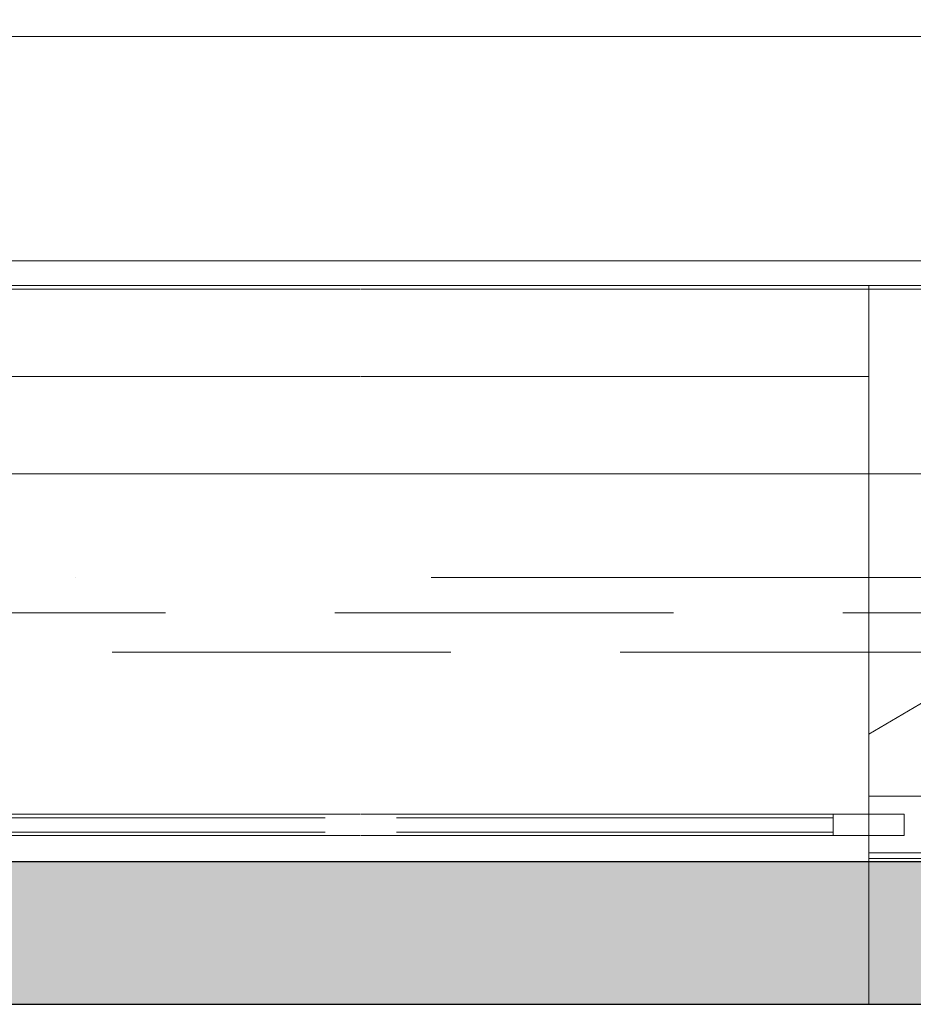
# Model space of a CAD drawing. Header units: millimetres. Extents: x 157133 to 260102, y -21587 to 34582.
# Tile 8 of 65: x 171506 to 172763, y 7150 to 8534. Entities that reach past the tile are written whole.
import ezdxf

# ---------------------------------------------------------------- set-up
doc = ezdxf.new("R2010")
doc.units = ezdxf.units.MM
for name, pattern in [('Osa', [2000, 1000, -500, 0, -500]), ('Skrytá', [714.375, 476.25, -238.125]), ('Čerchovaná 20mm', [3000, 2000, -500, 0, -500])]:
    doc.linetypes.add(name, pattern=pattern)
for name, color, linetype, lineweight in [('CA_IMPORTY18', 8, 'Continuous', 9), ('CA_KOTY', 3, 'Continuous', 9), ('CA_KOTY-100', 3, 'Continuous', 9), ('CA_NEVHRA', 3, 'Skrytá', 9), ('CA_OSY', 5, 'Osa', 9), ('CA_REZY', 1, 'Continuous', 25), ('CA_SRAFY', 9, 'Continuous', 25)]:
    doc.layers.add(name, color=color, linetype=linetype, lineweight=lineweight)
doc.styles.add('Arial_4', font='arial.ttf', dxfattribs={"width": 0.8, "height": 200})
doc.dimstyles.new('HP_Přímá_-_2_mm_Ariel_1-100_1', dxfattribs={"dimscale": 304.8, "dimtxt": 204.05188, "dimasz": 0.656168, "dimexe": 0.328084, "dimexo": 0.0625, "dimgap": 0.164042, "dimtad": 1, "dimdec": 0, "dimzin": 0, "dimdsep": 46, "dimtxsty": 'Arial_4', "dimblk1": 'OBLIQUE', "dimblk2": 'OBLIQUE', "dimsah": 1, "dimcen": 0.09, "dimazin": 0, "dimtfac": 1, "dimtdec": 4, "dimtix": 1, "dimtmove": 0, "dimatfit": 3, "dimfxl": 0.984252, "dimfxlon": 1, "dimtvp": 1, "dimtolj": 1, "dimtzin": 0, "dimarcsym": 2})

# ---------------------------------------------------------------- blocks, each defined once
blk = doc.blocks.new('ocelová kce final - 11542_003_OK-HALA_TaO-2_ET_AciS_2025-05-29_upr_dwg-2597525-PŮDORYS _8_000 _ vestavek V7')
at = {"layer": 'CA_IMPORTY18', "color": 57}
blk.add_line((173619, 7350), (167881, 7350), dxfattribs=at)
blk = doc.blocks.new('ocelová kce final - ocelová kce final-2597615-PŮDORYS _8_000 _ vestavek V7')
blk.add_blockref('ocelová kce final - 11542_003_OK-HALA_TaO-2_ET_AciS_2025-05-29_upr_dwg-2597525-PŮDORYS _8_000 _ vestavek V7', (0, 0))
blk = doc.blocks.new('Doors_Industrial_Efaflex_High-speed-spiral-door-SST-S-Classic-238R14_A12rfa - Installation Round-1439951-PŮDORYS _8_000 _ vestavek V7')
at = {"layer": 'CA_NEVHRA'}
for p, q in [((2940, 1260), (-2850, 1260)), ((-2850, 1260), (2940, 1260)), ((2940, 1260), (-2850, 1260)), ((-2850, 1260), (2940, 1260)), ((2940, 945), (-2850, 945)), ((-2850, 945), (2940, 945)), ((-2850, 910), (2940, 910)), ((2940, 910), (-2850, 910)), ((-2850, 910), (2940, 910)), ((-2850, 910), (2940, 910)), ((-2850, 910), (2940, 910)), ((-2850, 910), (2940, 910)), ((2940, 910), (-2850, 910)), ((-2850, 910), (2940, 910)), ((-2500, 910), (2500, 910)), ((-2500, 910), (2500, 910)), ((-2500, 910), (2500, 910)), ((-2500, 910), (2500, 910)), ((-2500, 905), (2500, 905)), ((2500, 905), (-2500, 905)), ((2500, 905), (-2500, 905)), ((-2500, 905), (2500, 905)), ((2500, 100), (2500, 910)), ((2500, 910), (2500, 192.4)), ((2940, 910), (2500, 910)), ((2500, 910), (2940, 910)), ((2500, 782.2), (2500, 910)), ((2500, 910), (2500, 905)), ((2500, 905), (2500, 910)), ((2500, 910), (2500, 782.2)), ((2500, 100), (2500, 910)), ((2500, 910), (2500, 192.4)), ((2940, 910), (2500, 910)), ((2500, 910), (2940, 910)), ((2500, 192.4), (2500, 905)), ((2500, 905), (2500, 105)), ((2935, 905), (2500, 905)), ((2500, 905), (2935, 905)), ((2500, 905), (2500, 782.2)), ((2500, 782.2), (2500, 905)), ((2500, 192.4), (2500, 905)), ((2500, 905), (2500, 105)), ((2500, 905), (2935, 905)), ((2500, 905), (2935, 905)), ((2500, 782.2), (-2500, 782.2)), ((-2500, 782.2), (2500, 782.2)), ((-2500, 782.2), (2500, 782.2)), ((-2500, 782.2), (2500, 782.2)), ((2940, 450), (-2850, 450)), ((-2850, 395), (2940, 395)), ((2580, 326.6), (2500, 279.6)), ((2500, 279.6), (2580, 326.6)), ((2500, 279.6), (2500, 100)), ((2500, 100), (2500, 279.6)), ((2935, 192.4), (2500, 192.4)), ((2500, 192.4), (2935, 192.4)), ((2935, 192.4), (2500, 192.4)), ((2500, 192.4), (2935, 192.4)), ((2500, 167), (-2500, 167)), ((-2500, 167), (2500, 167)), ((2450, 167), (-2450, 167)), ((-2450, 167), (2450, 167)), ((2450, 167), (-2450, 167)), ((-2450, 167), (2450, 167)), ((2450, 167), (-2450, 167)), ((-2450, 167), (2450, 167)), ((2450, 167), (-2450, 167)), ((-2450, 167), (2450, 167)), ((2450, 167), (-2450, 167)), ((-2450, 167), (2450, 167)), ((2450, 167), (-2450, 167)), ((-2450, 167), (2450, 167)), ((2450, 167), (-2450, 167)), ((-2450, 167), (2450, 167)), ((2450, 167), (-2450, 167)), ((-2450, 167), (2450, 167)), ((2450, 167), (-2450, 167)), ((-2450, 167), (2450, 167)), ((2450, 167), (-2450, 167)), ((-2450, 167), (2450, 167)), ((2450, 167), (-2450, 167)), ((-2450, 167), (2450, 167)), ((2450, 167), (-2450, 167)), ((-2450, 167), (2450, 167)), ((2450, 167), (-2450, 167)), ((-2450, 167), (2450, 167)), ((2450, 167), (-2450, 167)), ((-2450, 167), (2450, 167)), ((2450, 167), (-2450, 167)), ((-2450, 167), (2450, 167)), ((2450, 167), (-2450, 167)), ((-2450, 167), (2450, 167)), ((2450, 167), (-2450, 167)), ((-2450, 167), (2450, 167)), ((2450, 167), (-2450, 167)), ((-2450, 167), (2450, 167)), ((2450, 167), (-2450, 167)), ((-2450, 167), (2450, 167)), ((2450, 167), (-2450, 167)), ((-2450, 167), (2450, 167)), ((2450, 167), (-2450, 167)), ((-2450, 167), (2450, 167)), ((2450, 167), (-2450, 167)), ((-2450, 167), (2450, 167)), ((2450, 167), (-2450, 167)), ((-2450, 167), (2450, 167)), ((2450, 167), (-2450, 167)), ((-2450, 167), (2450, 167)), ((2450, 167), (-2450, 167)), ((-2450, 167), (2450, 167)), ((2450, 167), (-2450, 167)), ((-2450, 167), (2450, 167)), ((2450, 167), (-2450, 167)), ((-2450, 167), (2450, 167)), ((2450, 167), (-2450, 167)), ((-2450, 167), (2450, 167)), ((2450, 167), (-2450, 167)), ((-2450, 167), (2450, 167)), ((2450, 167), (-2450, 167)), ((-2450, 167), (2450, 167)), ((2450, 167), (-2450, 167)), ((-2450, 167), (2450, 167)), ((2450, 167), (-2450, 167)), ((-2450, 167), (2450, 167)), ((2450, 167), (-2450, 167)), ((-2450, 167), (2450, 167)), ((2450, 167), (-2450, 167)), ((-2450, 167), (2450, 167)), ((2450, 137), (2450, 167)), ((2450, 167), (2450, 137)), ((2500, 167), (2450, 167)), ((2450, 167), (2500, 167)), ((2450, 167), (2450, 137)), ((2450, 167), (2450, 137)), ((2450, 137), (2450, 167)), ((2450, 167), (2450, 137)), ((2500, 167), (2450, 167)), ((2450, 167), (2500, 167)), ((2450, 167), (2450, 137)), ((2450, 167), (2450, 137)), ((2450, 137), (2450, 167)), ((2450, 167), (2450, 137)), ((2500, 167), (2450, 167)), ((2450, 167), (2500, 167)), ((2450, 167), (2450, 137)), ((2450, 167), (2450, 137)), ((2450, 137), (2450, 167)), ((2450, 167), (2450, 137)), ((2500, 167), (2450, 167)), ((2450, 167), (2500, 167)), ((2450, 167), (2450, 137)), ((2450, 167), (2450, 137)), ((2450, 137), (2450, 167)), ((2450, 167), (2450, 137)), ((2500, 167), (2450, 167)), ((2450, 167), (2500, 167)), ((2450, 167), (2450, 137)), ((2450, 167), (2450, 137)), ((2450, 137), (2450, 167)), ((2450, 167), (2450, 137)), ((2500, 167), (2450, 167)), ((2450, 167), (2500, 167)), ((2450, 167), (2450, 137)), ((2450, 167), (2450, 137)), ((2450, 137), (2450, 167)), ((2450, 167), (2450, 137)), ((2500, 167), (2450, 167)), ((2450, 167), (2500, 167)), ((2450, 167), (2450, 137)), ((2450, 167), (2450, 137)), ((2450, 137), (2450, 167)), ((2450, 167), (2450, 137)), ((2500, 167), (2450, 167)), ((2450, 167), (2500, 167)), ((2450, 167), (2450, 137)), ((2450, 167), (2450, 137)), ((2450, 137), (2450, 167)), ((2450, 167), (2450, 137)), ((2500, 167), (2450, 167)), ((2450, 167), (2500, 167)), ((2450, 167), (2450, 137)), ((2450, 167), (2450, 137)), ((2450, 137), (2450, 167)), ((2450, 167), (2450, 137)), ((2500, 167), (2450, 167)), ((2450, 167), (2500, 167)), ((2450, 167), (2450, 137)), ((2450, 167), (2450, 137)), ((2450, 137), (2450, 167)), ((2450, 167), (2450, 137)), ((2500, 167), (2450, 167)), ((2450, 167), (2500, 167)), ((2450, 167), (2450, 137)), ((2450, 167), (2450, 137)), ((2450, 137), (2450, 167)), ((2450, 167), (2450, 137)), ((2500, 167), (2450, 167)), ((2450, 167), (2500, 167)), ((2450, 167), (2450, 137)), ((2450, 167), (2450, 137)), ((2450, 137), (2450, 167)), ((2450, 167), (2450, 137)), ((2500, 167), (2450, 167)), ((2450, 167), (2500, 167)), ((2450, 167), (2450, 137)), ((2450, 167), (2450, 137)), ((2450, 137), (2450, 167)), ((2450, 167), (2450, 137)), ((2500, 167), (2450, 167)), ((2450, 167), (2500, 167)), ((2450, 167), (2450, 137)), ((2450, 167), (2450, 137)), ((2450, 137), (2450, 167)), ((2450, 167), (2450, 137)), ((2500, 167), (2450, 167)), ((2450, 167), (2500, 167)), ((2450, 167), (2450, 137)), ((2450, 167), (2450, 137)), ((2450, 137), (2450, 167)), ((2450, 167), (2450, 137)), ((2500, 167), (2450, 167)), ((2450, 167), (2500, 167)), ((2450, 167), (2450, 137)), ((2450, 167), (2450, 137)), ((2450, 137), (2450, 167)), ((2450, 167), (2450, 137)), ((2500, 167), (2450, 167)), ((2450, 167), (2500, 167)), ((2450, 167), (2450, 137)), ((2450, 167), (2450, 137)), ((2450, 137), (2450, 167)), ((2450, 167), (2450, 137)), ((2500, 167), (2450, 167)), ((2450, 167), (2500, 167)), ((2450, 167), (2450, 137)), ((2450, 167), (2450, 137)), ((2450, 137), (2450, 167)), ((2450, 167), (2450, 137)), ((2500, 167), (2450, 167)), ((2450, 167), (2500, 167)), ((2450, 167), (2450, 137)), ((2450, 167), (2450, 137)), ((2450, 137), (2450, 167)), ((2450, 167), (2450, 137)), ((2500, 167), (2450, 167)), ((2450, 167), (2500, 167)), ((2450, 167), (2450, 137)), ((2450, 167), (2450, 137)), ((2450, 137), (2450, 167)), ((2450, 167), (2450, 137)), ((2500, 167), (2450, 167)), ((2450, 167), (2500, 167)), ((2450, 167), (2450, 137)), ((2450, 167), (2450, 137)), ((2450, 137), (2450, 167)), ((2450, 167), (2450, 137)), ((2500, 167), (2450, 167)), ((2450, 167), (2500, 167)), ((2450, 167), (2450, 137)), ((2450, 167), (2450, 137)), ((2450, 137), (2450, 167)), ((2450, 167), (2450, 137)), ((2500, 167), (2450, 167)), ((2450, 167), (2500, 167)), ((2450, 167), (2450, 137)), ((2450, 167), (2450, 137)), ((2450, 137), (2450, 167)), ((2450, 167), (2450, 137)), ((2500, 167), (2450, 167)), ((2450, 167), (2500, 167)), ((2450, 167), (2450, 137)), ((2450, 167), (2450, 137)), ((2450, 137), (2450, 167)), ((2450, 167), (2450, 137)), ((2500, 167), (2450, 167)), ((2450, 167), (2500, 167)), ((2450, 167), (2450, 137)), ((2450, 167), (2450, 137)), ((2450, 137), (2450, 167)), ((2450, 167), (2450, 137)), ((2500, 167), (2450, 167)), ((2450, 167), (2500, 167)), ((2450, 167), (2450, 137)), ((2450, 167), (2450, 137)), ((2450, 137), (2450, 167)), ((2450, 167), (2450, 137)), ((2500, 167), (2450, 167)), ((2450, 167), (2500, 167)), ((2450, 167), (2450, 137)), ((2450, 167), (2450, 137)), ((2450, 137), (2450, 167)), ((2450, 167), (2450, 137)), ((2500, 167), (2450, 167)), ((2450, 167), (2500, 167)), ((2450, 167), (2450, 137)), ((2450, 167), (2450, 137)), ((2450, 137), (2450, 167)), ((2450, 167), (2450, 137)), ((2500, 167), (2450, 167)), ((2450, 167), (2500, 167)), ((2450, 167), (2450, 137)), ((2450, 167), (2450, 137)), ((2450, 137), (2450, 167)), ((2450, 167), (2450, 137)), ((2500, 167), (2450, 167)), ((2450, 167), (2500, 167)), ((2450, 167), (2450, 137)), ((2450, 167), (2450, 137)), ((2450, 137), (2450, 167)), ((2450, 167), (2450, 137)), ((2500, 167), (2450, 167)), ((2450, 167), (2500, 167)), ((2450, 167), (2450, 137)), ((2450, 167), (2450, 137)), ((2450, 137), (2450, 167)), ((2450, 167), (2450, 137)), ((2500, 167), (2450, 167)), ((2450, 167), (2500, 167)), ((2450, 167), (2450, 137)), ((2450, 167), (2450, 137)), ((2450, 137), (2450, 167)), ((2450, 167), (2450, 137)), ((2450, 137), (2450, 167)), ((2450, 137), (2450, 167)), ((2500, 167), (2450, 167)), ((2450, 167), (2500, 167)), ((2450, 167), (2450, 137)), ((2450, 167), (2450, 137)), ((2550, 167), (2500, 167)), ((2500, 167), (2550, 167)), ((2500, 167), (2500, 137)), ((2500, 167), (2500, 137)), ((2500, 137), (2500, 167)), ((2500, 167), (2500, 137)), ((2550, 167), (2500, 167)), ((2500, 167), (2550, 167)), ((2500, 167), (2500, 137)), ((2500, 167), (2500, 137)), ((2500, 137), (2500, 167)), ((2500, 167), (2500, 137)), ((2550, 167), (2500, 167)), ((2500, 167), (2550, 167)), ((2500, 167), (2500, 137)), ((2500, 167), (2500, 137)), ((2500, 137), (2500, 167)), ((2500, 167), (2500, 137)), ((2550, 167), (2500, 167)), ((2500, 167), (2550, 167)), ((2500, 167), (2500, 137)), ((2500, 167), (2500, 137)), ((2500, 137), (2500, 167)), ((2500, 167), (2500, 137)), ((2550, 167), (2500, 167)), ((2500, 167), (2550, 167)), ((2500, 167), (2500, 137)), ((2500, 167), (2500, 137)), ((2500, 137), (2500, 167)), ((2500, 167), (2500, 137)), ((2550, 167), (2500, 167)), ((2500, 167), (2550, 167)), ((2500, 167), (2500, 137)), ((2500, 167), (2500, 137)), ((2500, 137), (2500, 167)), ((2500, 167), (2500, 137)), ((2550, 167), (2500, 167)), ((2500, 167), (2550, 167)), ((2500, 167), (2500, 137)), ((2500, 167), (2500, 137)), ((2500, 137), (2500, 167)), ((2500, 167), (2500, 137)), ((2550, 167), (2500, 167)), ((2500, 167), (2550, 167)), ((2500, 167), (2500, 137)), ((2500, 167), (2500, 137)), ((2500, 137), (2500, 167)), ((2500, 167), (2500, 137)), ((2550, 167), (2500, 167)), ((2500, 167), (2550, 167)), ((2500, 167), (2500, 137)), ((2500, 167), (2500, 137)), ((2500, 137), (2500, 167)), ((2500, 167), (2500, 137)), ((2550, 167), (2500, 167)), ((2500, 167), (2550, 167)), ((2500, 167), (2500, 137)), ((2500, 167), (2500, 137)), ((2500, 137), (2500, 167)), ((2500, 167), (2500, 137)), ((2550, 167), (2500, 167)), ((2500, 167), (2550, 167)), ((2500, 167), (2500, 137)), ((2500, 167), (2500, 137)), ((2500, 137), (2500, 167)), ((2500, 167), (2500, 137)), ((2550, 167), (2500, 167)), ((2500, 167), (2550, 167)), ((2500, 167), (2500, 137)), ((2500, 167), (2500, 137)), ((2500, 137), (2500, 167)), ((2500, 167), (2500, 137)), ((2550, 167), (2500, 167)), ((2500, 167), (2550, 167)), ((2500, 167), (2500, 137)), ((2500, 167), (2500, 137)), ((2500, 137), (2500, 167)), ((2500, 167), (2500, 137)), ((2550, 167), (2500, 167)), ((2500, 167), (2550, 167)), ((2500, 167), (2500, 137)), ((2500, 167), (2500, 137)), ((2500, 137), (2500, 167)), ((2500, 167), (2500, 137)), ((2550, 167), (2500, 167)), ((2500, 167), (2550, 167)), ((2500, 167), (2500, 137)), ((2500, 167), (2500, 137)), ((2500, 137), (2500, 167)), ((2500, 167), (2500, 137)), ((2550, 167), (2500, 167)), ((2500, 167), (2550, 167)), ((2500, 167), (2500, 137)), ((2500, 167), (2500, 137)), ((2500, 137), (2500, 167)), ((2500, 167), (2500, 137)), ((2550, 167), (2500, 167)), ((2500, 167), (2550, 167)), ((2500, 167), (2500, 137)), ((2500, 167), (2500, 137)), ((2500, 137), (2500, 167)), ((2500, 167), (2500, 137)), ((2550, 167), (2500, 167)), ((2500, 167), (2550, 167)), ((2500, 167), (2500, 137)), ((2500, 167), (2500, 137)), ((2500, 137), (2500, 167)), ((2500, 167), (2500, 137)), ((2550, 167), (2500, 167)), ((2500, 167), (2550, 167)), ((2500, 167), (2500, 137)), ((2500, 167), (2500, 137)), ((2500, 137), (2500, 167)), ((2500, 167), (2500, 137)), ((2550, 167), (2500, 167)), ((2500, 167), (2550, 167)), ((2500, 167), (2500, 137)), ((2500, 167), (2500, 137)), ((2500, 137), (2500, 167)), ((2500, 167), (2500, 137)), ((2550, 167), (2500, 167)), ((2500, 167), (2550, 167)), ((2500, 167), (2500, 137)), ((2500, 167), (2500, 137)), ((2500, 137), (2500, 167)), ((2500, 167), (2500, 137)), ((2550, 167), (2500, 167)), ((2500, 167), (2550, 167)), ((2500, 167), (2500, 137)), ((2500, 167), (2500, 137)), ((2500, 137), (2500, 167)), ((2500, 167), (2500, 137)), ((2550, 167), (2500, 167)), ((2500, 167), (2550, 167)), ((2500, 167), (2500, 137)), ((2500, 167), (2500, 137)), ((2500, 137), (2500, 167)), ((2500, 167), (2500, 137)), ((2550, 167), (2500, 167)), ((2500, 167), (2550, 167)), ((2500, 167), (2500, 137)), ((2500, 167), (2500, 137)), ((2500, 137), (2500, 167)), ((2500, 167), (2500, 137)), ((2550, 167), (2500, 167)), ((2500, 167), (2550, 167)), ((2500, 167), (2500, 137)), ((2500, 167), (2500, 137)), ((2500, 137), (2500, 167)), ((2500, 167), (2500, 137)), ((2550, 167), (2500, 167)), ((2500, 167), (2550, 167)), ((2500, 167), (2500, 137)), ((2500, 167), (2500, 137)), ((2500, 137), (2500, 167)), ((2500, 167), (2500, 137)), ((2550, 167), (2500, 167)), ((2500, 167), (2550, 167)), ((2500, 167), (2500, 137)), ((2500, 167), (2500, 137)), ((2500, 137), (2500, 167)), ((2500, 167), (2500, 137)), ((2550, 167), (2500, 167)), ((2500, 167), (2550, 167)), ((2500, 167), (2500, 137)), ((2500, 167), (2500, 137)), ((2500, 137), (2500, 167)), ((2500, 167), (2500, 137)), ((2550, 167), (2500, 167)), ((2500, 167), (2550, 167)), ((2500, 167), (2500, 137)), ((2500, 167), (2500, 137)), ((2500, 137), (2500, 167)), ((2500, 167), (2500, 137)), ((2550, 167), (2500, 167)), ((2500, 167), (2550, 167)), ((2500, 167), (2500, 137)), ((2500, 167), (2500, 137)), ((2500, 137), (2500, 167)), ((2500, 167), (2500, 137)), ((2550, 167), (2500, 167)), ((2500, 167), (2550, 167)), ((2500, 167), (2500, 137)), ((2500, 167), (2500, 137)), ((2500, 137), (2500, 167)), ((2500, 167), (2500, 137)), ((2550, 167), (2500, 167)), ((2500, 167), (2550, 167)), ((2500, 167), (2500, 137)), ((2500, 167), (2500, 137)), ((2500, 137), (2500, 167)), ((2500, 167), (2500, 137)), ((2500, 137), (2500, 167)), ((2500, 167), (2500, 137)), ((2500, 137), (2500, 167)), ((2500, 167), (2500, 137)), ((2550, 137), (2550, 167)), ((2550, 167), (2550, 137)), ((2550, 137), (2550, 167)), ((2550, 167), (2550, 137)), ((2550, 137), (2550, 167)), ((2550, 167), (2550, 137)), ((2550, 137), (2550, 167)), ((2550, 167), (2550, 137)), ((2550, 137), (2550, 167)), ((2550, 167), (2550, 137)), ((2550, 137), (2550, 167)), ((2550, 167), (2550, 137)), ((2550, 137), (2550, 167)), ((2550, 167), (2550, 137)), ((2550, 137), (2550, 167)), ((2550, 167), (2550, 137)), ((2550, 137), (2550, 167)), ((2550, 167), (2550, 137)), ((2550, 137), (2550, 167)), ((2550, 167), (2550, 137)), ((2550, 137), (2550, 167)), ((2550, 167), (2550, 137)), ((2550, 137), (2550, 167)), ((2550, 167), (2550, 137)), ((2550, 137), (2550, 167)), ((2550, 167), (2550, 137)), ((2550, 137), (2550, 167)), ((2550, 167), (2550, 137)), ((2550, 137), (2550, 167)), ((2550, 167), (2550, 137)), ((2550, 137), (2550, 167)), ((2550, 167), (2550, 137)), ((2550, 137), (2550, 167)), ((2550, 167), (2550, 137)), ((2550, 137), (2550, 167)), ((2550, 167), (2550, 137)), ((2550, 137), (2550, 167)), ((2550, 167), (2550, 137)), ((2550, 137), (2550, 167)), ((2550, 167), (2550, 137)), ((2550, 137), (2550, 167)), ((2550, 167), (2550, 137)), ((2550, 137), (2550, 167)), ((2550, 167), (2550, 137)), ((2550, 137), (2550, 167)), ((2550, 167), (2550, 137)), ((2550, 137), (2550, 167)), ((2550, 167), (2550, 137)), ((2550, 137), (2550, 167)), ((2550, 167), (2550, 137)), ((2550, 137), (2550, 167)), ((2550, 167), (2550, 137)), ((2550, 137), (2550, 167)), ((2550, 167), (2550, 137)), ((2550, 137), (2550, 167)), ((2550, 167), (2550, 137)), ((2550, 137), (2550, 167)), ((2550, 167), (2550, 137)), ((2550, 137), (2550, 167)), ((2550, 167), (2550, 137)), ((2550, 137), (2550, 167)), ((2550, 167), (2550, 137)), ((2550, 137), (2550, 167)), ((2550, 167), (2550, 137)), ((2450, 162), (-2450, 162)), ((-2450, 162), (2450, 162)), ((2450, 162), (-2450, 162)), ((-2450, 162), (2450, 162)), ((2450, 162), (-2450, 162)), ((-2450, 162), (2450, 162)), ((2450, 162), (-2450, 162)), ((-2450, 162), (2450, 162)), ((2450, 162), (-2450, 162)), ((-2450, 162), (2450, 162)), ((2450, 162), (-2450, 162)), ((-2450, 162), (2450, 162)), ((2450, 162), (-2450, 162)), ((-2450, 162), (2450, 162)), ((2450, 162), (-2450, 162)), ((-2450, 162), (2450, 162)), ((2450, 162), (-2450, 162)), ((-2450, 162), (2450, 162)), ((2450, 162), (-2450, 162)), ((-2450, 162), (2450, 162)), ((2450, 162), (-2450, 162)), ((-2450, 162), (2450, 162)), ((2450, 162), (-2450, 162)), ((-2450, 162), (2450, 162)), ((2450, 162), (-2450, 162)), ((-2450, 162), (2450, 162)), ((2450, 162), (-2450, 162)), ((-2450, 162), (2450, 162)), ((2450, 162), (-2450, 162)), ((-2450, 162), (2450, 162)), ((2450, 162), (-2450, 162)), ((-2450, 162), (2450, 162)), ((2450, 162), (-2450, 162)), ((-2450, 162), (2450, 162)), ((2450, 162), (-2450, 162)), ((-2450, 162), (2450, 162)), ((2450, 162), (-2450, 162)), ((-2450, 162), (2450, 162)), ((2450, 162), (-2450, 162)), ((-2450, 162), (2450, 162)), ((2450, 162), (-2450, 162)), ((-2450, 162), (2450, 162)), ((2450, 162), (-2450, 162)), ((-2450, 162), (2450, 162)), ((2450, 162), (-2450, 162)), ((-2450, 162), (2450, 162)), ((2450, 162), (-2450, 162)), ((-2450, 162), (2450, 162)), ((2450, 162), (-2450, 162)), ((-2450, 162), (2450, 162)), ((2450, 162), (-2450, 162)), ((-2450, 162), (2450, 162)), ((2450, 162), (-2450, 162)), ((-2450, 162), (2450, 162)), ((2450, 162), (-2450, 162)), ((-2450, 162), (2450, 162)), ((2450, 162), (-2450, 162)), ((-2450, 162), (2450, 162)), ((2450, 162), (-2450, 162)), ((-2450, 162), (2450, 162)), ((2450, 162), (-2450, 162)), ((-2450, 162), (2450, 162)), ((2450, 162), (-2450, 162)), ((-2450, 162), (2450, 162)), ((2450, 142), (2450, 162)), ((2450, 162), (2450, 142)), ((2450, 142), (2450, 162)), ((2450, 162), (2450, 142)), ((2450, 142), (2450, 162)), ((2450, 162), (2450, 142)), ((2450, 142), (2450, 162)), ((2450, 162), (2450, 142)), ((2450, 142), (2450, 162)), ((2450, 162), (2450, 142)), ((2450, 142), (2450, 162)), ((2450, 162), (2450, 142)), ((2450, 142), (2450, 162)), ((2450, 162), (2450, 142)), ((2450, 142), (2450, 162)), ((2450, 162), (2450, 142)), ((2450, 142), (2450, 162)), ((2450, 162), (2450, 142)), ((2450, 142), (2450, 162)), ((2450, 162), (2450, 142)), ((2450, 142), (2450, 162)), ((2450, 162), (2450, 142)), ((2450, 142), (2450, 162)), ((2450, 162), (2450, 142)), ((2450, 142), (2450, 162)), ((2450, 162), (2450, 142)), ((2450, 142), (2450, 162)), ((2450, 162), (2450, 142)), ((2450, 142), (2450, 162)), ((2450, 162), (2450, 142)), ((2450, 142), (2450, 162)), ((2450, 162), (2450, 142)), ((2450, 142), (2450, 162)), ((2450, 162), (2450, 142)), ((2450, 142), (2450, 162)), ((2450, 162), (2450, 142)), ((2450, 142), (2450, 162)), ((2450, 162), (2450, 142)), ((2450, 142), (2450, 162)), ((2450, 162), (2450, 142)), ((2450, 142), (2450, 162)), ((2450, 162), (2450, 142)), ((2450, 142), (2450, 162)), ((2450, 162), (2450, 142)), ((2450, 142), (2450, 162)), ((2450, 162), (2450, 142)), ((2450, 142), (2450, 162)), ((2450, 162), (2450, 142)), ((2450, 142), (2450, 162)), ((2450, 162), (2450, 142)), ((2450, 142), (2450, 162)), ((2450, 162), (2450, 142)), ((2450, 142), (2450, 162)), ((2450, 162), (2450, 142)), ((2450, 142), (2450, 162)), ((2450, 162), (2450, 142)), ((2450, 142), (2450, 162)), ((2450, 162), (2450, 142)), ((2450, 142), (2450, 162)), ((2450, 162), (2450, 142)), ((2450, 142), (2450, 162)), ((2450, 162), (2450, 142)), ((2450, 142), (2450, 162)), ((2450, 162), (2450, 142)), ((2450, 142), (-2450, 142)), ((-2450, 142), (2450, 142)), ((2450, 142), (-2450, 142)), ((-2450, 142), (2450, 142)), ((2450, 142), (-2450, 142)), ((-2450, 142), (2450, 142)), ((2450, 142), (-2450, 142)), ((-2450, 142), (2450, 142)), ((2450, 142), (-2450, 142)), ((-2450, 142), (2450, 142)), ((2450, 142), (-2450, 142)), ((-2450, 142), (2450, 142)), ((2450, 142), (-2450, 142)), ((-2450, 142), (2450, 142)), ((2450, 142), (-2450, 142)), ((-2450, 142), (2450, 142)), ((2450, 142), (-2450, 142)), ((-2450, 142), (2450, 142)), ((2450, 142), (-2450, 142)), ((-2450, 142), (2450, 142)), ((2450, 142), (-2450, 142)), ((-2450, 142), (2450, 142)), ((2450, 142), (-2450, 142)), ((-2450, 142), (2450, 142)), ((2450, 142), (-2450, 142)), ((-2450, 142), (2450, 142)), ((2450, 142), (-2450, 142)), ((-2450, 142), (2450, 142)), ((2450, 142), (-2450, 142)), ((-2450, 142), (2450, 142)), ((2450, 142), (-2450, 142)), ((-2450, 142), (2450, 142)), ((2450, 142), (-2450, 142)), ((-2450, 142), (2450, 142)), ((2450, 142), (-2450, 142)), ((-2450, 142), (2450, 142)), ((2450, 142), (-2450, 142)), ((-2450, 142), (2450, 142)), ((2450, 142), (-2450, 142)), ((-2450, 142), (2450, 142)), ((2450, 142), (-2450, 142)), ((-2450, 142), (2450, 142)), ((2450, 142), (-2450, 142)), ((-2450, 142), (2450, 142)), ((2450, 142), (-2450, 142)), ((-2450, 142), (2450, 142)), ((2450, 142), (-2450, 142)), ((-2450, 142), (2450, 142)), ((2450, 142), (-2450, 142)), ((-2450, 142), (2450, 142)), ((2450, 142), (-2450, 142)), ((-2450, 142), (2450, 142)), ((2450, 142), (-2450, 142)), ((-2450, 142), (2450, 142)), ((2450, 142), (-2450, 142)), ((-2450, 142), (2450, 142)), ((2450, 142), (-2450, 142)), ((-2450, 142), (2450, 142)), ((2450, 142), (-2450, 142)), ((-2450, 142), (2450, 142)), ((2450, 142), (-2450, 142)), ((-2450, 142), (2450, 142)), ((2450, 142), (-2450, 142)), ((-2450, 142), (2450, 142)), ((2500, 137), (-2500, 137)), ((-2500, 137), (2500, 137)), ((2450, 137), (-2450, 137)), ((-2450, 137), (2450, 137)), ((2450, 137), (-2450, 137)), ((-2450, 137), (2450, 137)), ((2450, 137), (-2450, 137)), ((-2450, 137), (2450, 137)), ((2450, 137), (-2450, 137)), ((-2450, 137), (2450, 137)), ((2450, 137), (-2450, 137)), ((-2450, 137), (2450, 137)), ((2450, 137), (-2450, 137)), ((-2450, 137), (2450, 137)), ((2450, 137), (-2450, 137)), ((-2450, 137), (2450, 137)), ((2450, 137), (-2450, 137)), ((-2450, 137), (2450, 137)), ((2450, 137), (-2450, 137)), ((-2450, 137), (2450, 137)), ((2450, 137), (-2450, 137)), ((-2450, 137), (2450, 137)), ((2450, 137), (-2450, 137)), ((-2450, 137), (2450, 137)), ((2450, 137), (-2450, 137)), ((-2450, 137), (2450, 137)), ((2450, 137), (-2450, 137)), ((-2450, 137), (2450, 137)), ((2450, 137), (-2450, 137)), ((-2450, 137), (2450, 137)), ((2450, 137), (-2450, 137)), ((-2450, 137), (2450, 137)), ((2450, 137), (-2450, 137)), ((-2450, 137), (2450, 137)), ((2450, 137), (-2450, 137)), ((-2450, 137), (2450, 137)), ((2450, 137), (-2450, 137)), ((-2450, 137), (2450, 137)), ((2450, 137), (-2450, 137)), ((-2450, 137), (2450, 137)), ((2450, 137), (-2450, 137)), ((-2450, 137), (2450, 137)), ((2450, 137), (-2450, 137)), ((-2450, 137), (2450, 137)), ((2450, 137), (-2450, 137)), ((-2450, 137), (2450, 137)), ((2450, 137), (-2450, 137)), ((-2450, 137), (2450, 137)), ((2450, 137), (-2450, 137)), ((-2450, 137), (2450, 137)), ((2450, 137), (-2450, 137)), ((-2450, 137), (2450, 137)), ((2450, 137), (-2450, 137)), ((-2450, 137), (2450, 137)), ((2450, 137), (-2450, 137)), ((-2450, 137), (2450, 137)), ((2450, 137), (-2450, 137)), ((-2450, 137), (2450, 137)), ((2450, 137), (-2450, 137)), ((-2450, 137), (2450, 137)), ((2450, 137), (-2450, 137)), ((-2450, 137), (2450, 137)), ((2450, 137), (-2450, 137)), ((-2450, 137), (2450, 137)), ((2450, 137), (-2450, 137)), ((-2450, 137), (2450, 137)), ((2450, 137), (-2450, 137)), ((-2450, 137), (2450, 137)), ((2450, 137), (-2450, 137)), ((-2450, 137), (2450, 137)), ((2500, 137), (2450, 137)), ((2450, 137), (2500, 137)), ((2500, 137), (2450, 137)), ((2450, 137), (2500, 137)), ((2500, 137), (2450, 137)), ((2450, 137), (2500, 137)), ((2500, 137), (2450, 137)), ((2450, 137), (2500, 137)), ((2500, 137), (2450, 137)), ((2450, 137), (2500, 137)), ((2500, 137), (2450, 137)), ((2450, 137), (2500, 137)), ((2500, 137), (2450, 137)), ((2450, 137), (2500, 137)), ((2500, 137), (2450, 137)), ((2450, 137), (2500, 137)), ((2500, 137), (2450, 137)), ((2450, 137), (2500, 137)), ((2500, 137), (2450, 137)), ((2450, 137), (2500, 137)), ((2500, 137), (2450, 137)), ((2450, 137), (2500, 137)), ((2500, 137), (2450, 137)), ((2450, 137), (2500, 137)), ((2500, 137), (2450, 137)), ((2450, 137), (2500, 137)), ((2500, 137), (2450, 137)), ((2450, 137), (2500, 137)), ((2500, 137), (2450, 137)), ((2450, 137), (2500, 137)), ((2500, 137), (2450, 137)), ((2450, 137), (2500, 137)), ((2500, 137), (2450, 137)), ((2450, 137), (2500, 137)), ((2500, 137), (2450, 137)), ((2450, 137), (2500, 137)), ((2500, 137), (2450, 137)), ((2450, 137), (2500, 137)), ((2500, 137), (2450, 137)), ((2450, 137), (2500, 137)), ((2500, 137), (2450, 137)), ((2450, 137), (2500, 137)), ((2500, 137), (2450, 137)), ((2450, 137), (2500, 137)), ((2500, 137), (2450, 137)), ((2450, 137), (2500, 137)), ((2500, 137), (2450, 137)), ((2450, 137), (2500, 137)), ((2500, 137), (2450, 137)), ((2450, 137), (2500, 137)), ((2500, 137), (2450, 137)), ((2450, 137), (2500, 137)), ((2500, 137), (2450, 137)), ((2450, 137), (2500, 137)), ((2500, 137), (2450, 137)), ((2450, 137), (2500, 137)), ((2500, 137), (2450, 137)), ((2450, 137), (2500, 137)), ((2500, 137), (2450, 137)), ((2450, 137), (2500, 137)), ((2500, 137), (2450, 137)), ((2450, 137), (2500, 137)), ((2500, 137), (2450, 137)), ((2450, 137), (2500, 137)), ((2500, 137), (2450, 137)), ((2450, 137), (2500, 137)), ((2550, 137), (2500, 137)), ((2500, 137), (2550, 137)), ((2550, 137), (2500, 137)), ((2500, 137), (2550, 137)), ((2550, 137), (2500, 137)), ((2500, 137), (2550, 137)), ((2550, 137), (2500, 137)), ((2500, 137), (2550, 137)), ((2550, 137), (2500, 137)), ((2500, 137), (2550, 137)), ((2550, 137), (2500, 137)), ((2500, 137), (2550, 137)), ((2550, 137), (2500, 137)), ((2500, 137), (2550, 137)), ((2550, 137), (2500, 137)), ((2500, 137), (2550, 137)), ((2550, 137), (2500, 137)), ((2500, 137), (2550, 137)), ((2550, 137), (2500, 137)), ((2500, 137), (2550, 137)), ((2550, 137), (2500, 137)), ((2500, 137), (2550, 137)), ((2550, 137), (2500, 137)), ((2500, 137), (2550, 137)), ((2550, 137), (2500, 137)), ((2500, 137), (2550, 137)), ((2550, 137), (2500, 137)), ((2500, 137), (2550, 137)), ((2550, 137), (2500, 137)), ((2500, 137), (2550, 137)), ((2550, 137), (2500, 137)), ((2500, 137), (2550, 137)), ((2550, 137), (2500, 137)), ((2500, 137), (2550, 137)), ((2550, 137), (2500, 137)), ((2500, 137), (2550, 137)), ((2550, 137), (2500, 137)), ((2500, 137), (2550, 137)), ((2550, 137), (2500, 137)), ((2500, 137), (2550, 137)), ((2550, 137), (2500, 137)), ((2500, 137), (2550, 137)), ((2550, 137), (2500, 137)), ((2500, 137), (2550, 137)), ((2550, 137), (2500, 137)), ((2500, 137), (2550, 137)), ((2550, 137), (2500, 137)), ((2500, 137), (2550, 137)), ((2550, 137), (2500, 137)), ((2500, 137), (2550, 137)), ((2550, 137), (2500, 137)), ((2500, 137), (2550, 137)), ((2550, 137), (2500, 137)), ((2500, 137), (2550, 137)), ((2550, 137), (2500, 137)), ((2500, 137), (2550, 137)), ((2550, 137), (2500, 137)), ((2500, 137), (2550, 137)), ((2550, 137), (2500, 137)), ((2500, 137), (2550, 137)), ((2550, 137), (2500, 137)), ((2500, 137), (2550, 137)), ((2550, 137), (2500, 137)), ((2500, 137), (2550, 137)), ((2500, 105), (2500, 113)), ((2500, 113), (2500, 100)), ((2500, 113), (2935, 113)), ((2500, 113), (2935, 113)), ((2500, 105), (2500, 113)), ((2500, 113), (2500, 100)), ((2500, 113), (2935, 113)), ((2935, 113), (2500, 113)), ((-2850, 100), (2940, 100)), ((2940, 100), (-2850, 100)), ((-2850, 100), (2940, 100)), ((-2850, 100), (2940, 100)), ((2500, 100), (-2500, 100)), ((2500, 105), (2935, 105)), ((2500, 105), (2935, 105)), ((2935, 105), (2500, 105)), ((2500, 105), (2935, 105)), ((2500, 100), (2940, 100)), ((2500, 100), (2940, 100)), ((2500, 100), (2940, 100)), ((2500, 100), (2940, 100)), ((2500, 100), (2850, 100)), ((2850, 100), (2500, 100)), ((2500, -100), (2500, 100)), ((2500, -100), (2500, 100)), ((-2500, -100), (2500, -100)), ((-2500, -100), (2500, -100))]:
    blk.add_line(p, q, dxfattribs=at)
blk = doc.blocks.new('DIMBLOCK46-PŮDORYS _8_000 _ vestavek V7')
at = {"layer": 'CA_KOTY-100'}
for p, q in [((170619.9, 8595.4), (170619.9, 8895.4)), ((173932.5, 8595.4), (173932.5, 8895.4)), ((170619.9, 8595.4), (170719.9, 8695.4)), ((173932.5, 8595.4), (174032.5, 8695.4)), ((170619.9, 8595.4), (170519.9, 8495.4)), ((170619.9, 8595.4), (173932.5, 8595.4)), ((170619.9, 8595.4), (170619.9, 8495.4)), ((173932.5, 8595.4), (173832.5, 8495.4)), ((173932.5, 8595.4), (173932.5, 8495.4))]:
    blk.add_line(p, q, dxfattribs=at)
at = {"layer": 'CA_KOTY-100', "color": 0, "insert": (172031.3, 8905.1), "char_height": 200, "width": 587.669, "attachment_point": 1, "line_spacing_factor": 0.941778, "style": 'Arial_4'}
blk.add_mtext('3313', dxfattribs=at)
blk = doc.blocks.new('_Oblique')
at = {"color": 0, "linetype": 'ByBlock', "lineweight": -2}
blk.add_line((-0.5, -0.5), (0.5, 0.5), dxfattribs=at)
blk = doc.blocks.new('DIMBLOCK47-PŮDORYS _8_000 _ vestavek V7')
at = {"layer": 'CA_KOTY-100'}
for p, q in [((161607.5, 7895.3), (161607.5, 8195.3)), ((173932.5, 7895.3), (173932.5, 8195.3)), ((161607.5, 7895.3), (161707.5, 7995.3)), ((173932.5, 7895.3), (174032.5, 7995.3)), ((161607.5, 7895.3), (161507.5, 7795.3)), ((161607.5, 7895.3), (173932.5, 7895.3)), ((161607.5, 7895.3), (161607.5, 7795.3)), ((173932.5, 7895.3), (173832.5, 7795.3)), ((173932.5, 7895.3), (173932.5, 7795.3))]:
    blk.add_line(p, q, dxfattribs=at)
at = {"layer": 'CA_KOTY-100', "color": 0, "insert": (167463.9, 8204.9), "char_height": 200, "width": 734.587, "attachment_point": 1, "line_spacing_factor": 0.941778, "style": 'Arial_4'}
blk.add_mtext('12325', dxfattribs=at)

msp = doc.modelspace()

# ---------------------------------------------------------------- hatches: boundary and pattern name
at = {"layer": 'CA_SRAFY', "lineweight": 9}
h = msp.add_hatch(dxfattribs=at)
h.set_pattern_fill('FP_1', color=256, angle=66.422, style=0, pattern_type=2)
h.set_pattern_definition([(66.422, (123262.17, 7154.73), (-4.6e-05, 97.175588), [16.779, -8.852, 44.162, -8.852, -27.382]), (66.422, (123262.17, 7154.73), (-4.6e-05, 97.175588), [-78.645, 16.779, -10.603]), (113.578, (123236.724, 7154.73), (-42.410543, -0.000105), [16.779, -8.852, 44.162, -8.852, -27.382]), (113.578, (123236.724, 7154.73), (-42.410543, -0.000105), [-78.645, 16.779, -10.603]), (360, (123236.72, 7154.73), (2e-12, 97.175), [25.446, -16.964]), (360, (123257.93, 7242.19), (2e-12, 97.175), [25.446, -16.964]), (90, (123230.01, 7170.11), (-42.411, 1e-12), [8.112, -89.063]), (90, (123251.217, 7218.697), (-42.411, 1e-12), [8.112, -89.063]), (90, (123268.88, 7170.11), (-42.411, 1e-12), [8.112, -89.063]), (90, (123290.087, 7218.697), (-42.411, 1e-12), [8.112, -89.063])])
h.paths.add_polyline_path([(174871.5, 7149.9), (175610.7, 7149.9), (175610.7, 7349.9), (159840.7, 7349.9), (159840.7, 7149.9), (174748.3, 7149.9)])

# ---------------------------------------------------------------- linework, layer by layer
at = {"layer": 'CA_OSY', "linetype": 'Čerchovaná 20mm'}
msp.add_line((160084.6, 7749.9), (178168.3, 7749.9), dxfattribs=at)
at = {"layer": 'CA_REZY'}
for p, q in [((175610.7, 7349.9), (159840.7, 7349.9)), ((159840.7, 7149.9), (175610.7, 7149.9))]:
    msp.add_line(p, q, dxfattribs=at)

# ---------------------------------------------------------------- block references
at = {"layer": 'CA_IMPORTY18', "color": 57}
msp.add_blockref('ocelová kce final - ocelová kce final-2597615-PŮDORYS _8_000 _ vestavek V7', (0, 0), dxfattribs=at)
at = {"layer": 'CA_NEVHRA'}
msp.add_blockref('Doors_Industrial_Efaflex_High-speed-spiral-door-SST-S-Classic-238R14_A12rfa - Installation Round-1439951-PŮDORYS _8_000 _ vestavek V7', (170200, 7249.9), dxfattribs=at)

# ---------------------------------------------------------------- dimensions: what is measured, and where the dimension line sits
at = {"layer": 'CA_KOTY'}
for base, p1, p2, override, picture, middle in [((173932.5, 8595.4), (170619.9, 8895.4), (173932.5, 8895.4), {"dimpost": '<>', "dimfxl": 3312.57508}, 'DIMBLOCK46-PŮDORYS _8_000 _ vestavek V7', (172276.2, 8747.6)), ((173932.5, 7895.3), (161607.5, 8195.3), (173932.5, 8195.3), {"dimpost": '<>', "dimfxl": 12324.959596}, 'DIMBLOCK47-PŮDORYS _8_000 _ vestavek V7', (167770, 8047.5))]:
    dim = msp.add_linear_dim(base=base, p1=p1, p2=p2, dimstyle='HP_Přímá_-_2_mm_Ariel_1-100_1', override=override, dxfattribs=at)
    dim.commit()
    dim.dimension.update_dxf_attribs({"geometry": picture, "text_midpoint": middle})

doc.saveas('drawing.dxf')
